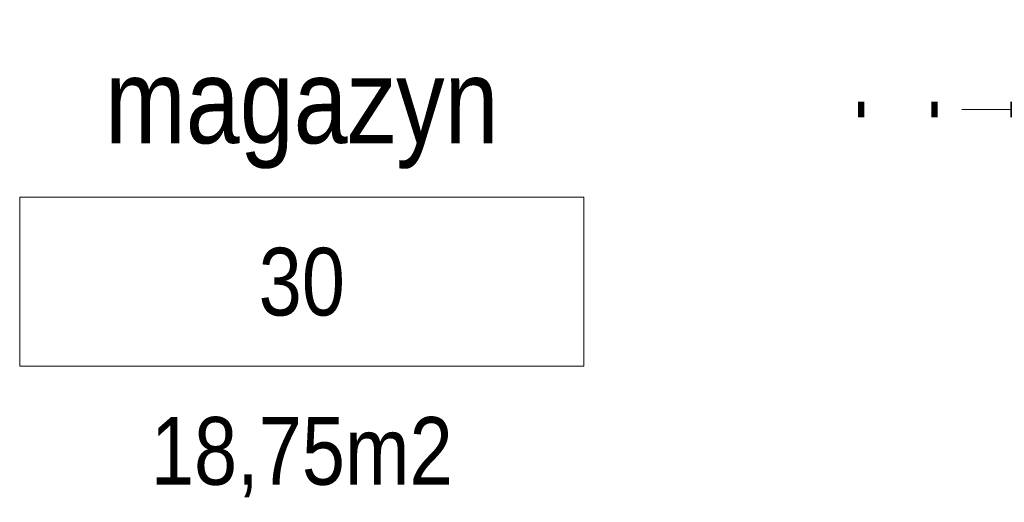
# Model space of a CAD drawing. Header units: millimetres. Extents: x -53179 to 121817, y -123620 to 254214.
# Tile 24 of 256: x 46045 to 47790, y -91306 to -90451. Entities that reach past the tile are written whole.
import ezdxf
from ezdxf.enums import TextEntityAlignment as Align

# ---------------------------------------------------------------- set-up
doc = ezdxf.new("R2010")
doc.units = ezdxf.units.MM
for name, color, linetype, lineweight in [('xref', 8, 'Continuous', 13), ('xref_ACAD-LSN_dyspozytornia_PW_rzuty_12$0$A opis pom', 8, 'Continuous', 9), ('xref_ACAD-LSN_dyspozytornia_PW_rzuty_12$0$A opis pom pow', 8, 'Continuous', 9), ('xref_ACAD-LSN_dyspozytornia_PW_rzuty_12$0$A opis stolarka', 8, 'Continuous', 9), ('xref_ACAD-LSN_dyspozytornia_PW_rzuty_12$0$A opis stolarka NWD typ', 8, 'Continuous', 9), ('xref_ACAD-LSN_dyspozytornia_PW_rzuty_12$0$A opis stolarka NWD wyposażenie', 8, 'Continuous', 9), ('xref_ACAD-LSN_dyspozytornia_PW_rzuty_12$0$A opis technologia', 8, 'Continuous', 13)]:
    doc.layers.add(name, color=color, linetype=linetype, lineweight=lineweight)
doc.layers.add('xref_ACAD-LSN_dyspozytornia_PW_rzuty_12$0$A opis ppoż drzwi', color=8, linetype='Continuous', lineweight=13, transparency=0.25)
doc.styles.add('xref_ACAD-LSN_dyspozytornia_PW_rzuty_12$0$STYL ASA', font='ARIALN.TTF')

# ---------------------------------------------------------------- blocks, each defined once
blk = doc.blocks.new('xref_ACAD-LSN_dyspozytornia_PW_rzuty_12$0$tag wn')
blk.add_lwpolyline([(-25, -7.5), (25, -7.5), (25, 7.5), (-25, 7.5)], close=True)
at = {"style": 'xref_ACAD-LSN_dyspozytornia_PW_rzuty_12$0$STYL ASA'}
blk.add_attdef('ROOM:NO', text='', height=6, dxfattribs=at).set_placement((0, 0), align=Align.MIDDLE_CENTER)
at = {"layer": 'xref_ACAD-LSN_dyspozytornia_PW_rzuty_12$0$A opis pom pow', "style": 'xref_ACAD-LSN_dyspozytornia_PW_rzuty_12$0$STYL ASA'}
blk.add_attdef('ROOM:AREA', text='', height=6, dxfattribs=at).set_placement((0, -15), align=Align.MIDDLE_CENTER)
blk = doc.blocks.new('xref_ACAD-LSN_dyspozytornia_PW_rzuty_12$0$ddtag_RIGHT')
at = {"transparency": 33554687}
blk.add_lwpolyline([(30, 0), (-30, 0)], dxfattribs=at)
at = {"layer": 'xref_ACAD-LSN_dyspozytornia_PW_rzuty_12$0$A opis stolarka NWD typ', "transparency": 33554687}
blk.add_lwpolyline([(75, 15, -1), (75, -15), (45, -15, -1), (45, 15)], format="xyb", close=True, dxfattribs=at)
at = {"ltscale": 0.1, "transparency": 33554687, "style": 'xref_ACAD-LSN_dyspozytornia_PW_rzuty_12$0$STYL ASA'}
blk.add_attdef('DOORS:AKUSTYKA', text='', height=10, rotation=90, dxfattribs=at).set_placement((-49, 0), align=Align.MIDDLE_CENTER)
blk.add_attdef('DOORS:SZEROKOŚĆ', text='', height=12, dxfattribs=at).set_placement((0, 0, 0), align=Align.BOTTOM_CENTER)
blk.add_attdef('DOORS:WYSOKOŚĆ', text='', height=12, dxfattribs=at).set_placement((0, -3.6, 0), align=Align.TOP_CENTER)
at = {"layer": 'xref_ACAD-LSN_dyspozytornia_PW_rzuty_12$0$A opis ppoż drzwi', "ltscale": 0.1, "transparency": 33554687, "style": 'xref_ACAD-LSN_dyspozytornia_PW_rzuty_12$0$STYL ASA'}
blk.add_attdef('DOORS:PPOŻ', text='', height=10, rotation=90, dxfattribs=at).set_placement((-36, 0), align=Align.MIDDLE_CENTER)
at = {"layer": 'xref_ACAD-LSN_dyspozytornia_PW_rzuty_12$0$A opis stolarka NWD typ', "ltscale": 0.1, "transparency": 33554687, "style": 'xref_ACAD-LSN_dyspozytornia_PW_rzuty_12$0$STYL ASA'}
blk.add_attdef('DOORS:TYP', text='', height=12, dxfattribs=at).set_placement((60, -2.4, 0), align=Align.BOTTOM_CENTER)
blk.add_attdef('DOORS:PODTYP', text='', height=12, dxfattribs=at).set_placement((60, -1.2, 0), align=Align.TOP_CENTER)
at = {"layer": 'xref_ACAD-LSN_dyspozytornia_PW_rzuty_12$0$A opis stolarka NWD wyposażenie', "ltscale": 0.1, "transparency": 33554687, "style": 'xref_ACAD-LSN_dyspozytornia_PW_rzuty_12$0$STYL ASA'}
blk.add_attdef('DOORS:WYPOSAŻENIE', text='', height=10, rotation=90, dxfattribs=at).set_placement((-22, 0), align=Align.MIDDLE_CENTER)
blk = doc.blocks.new('xref_ACAD-LSN_dyspozytornia_PW_rzuty_12')
at = {"layer": 'xref_ACAD-LSN_dyspozytornia_PW_rzuty_12$0$A opis pom', "linetype": 'Continuous', "lineweight": 9, "xscale": 2, "yscale": 2, "zscale": 2}
blk.add_blockref('xref_ACAD-LSN_dyspozytornia_PW_rzuty_12$0$tag wn', (72116.18, 81597.72), dxfattribs=at).add_auto_attribs({'ROOM:NO': '30', 'ROOM:AREA': '18,75m2'})
at = {"layer": 'xref_ACAD-LSN_dyspozytornia_PW_rzuty_12$0$A opis stolarka', "linetype": 'Continuous', "lineweight": 9}
ref = blk.add_blockref('xref_ACAD-LSN_dyspozytornia_PW_rzuty_12$0$ddtag_RIGHT', (72263.18, 81628.22), dxfattribs=at)
ref.add_attrib('DOORS:AKUSTYKA', '-', dxfattribs={"layer": '0', "ltscale": 0.1, "height": 10, "rotation": 90, "style": 'xref_ACAD-LSN_dyspozytornia_PW_rzuty_12$0$STYL ASA'}).set_placement((72214.18, 81628.22), align=Align.MIDDLE_CENTER)
ref.add_attrib('DOORS:PPOŻ', '-', dxfattribs={"layer": 'xref_ACAD-LSN_dyspozytornia_PW_rzuty_12$0$A opis ppoż drzwi', "ltscale": 0.1, "height": 10, "rotation": 90, "style": 'xref_ACAD-LSN_dyspozytornia_PW_rzuty_12$0$STYL ASA'}).set_placement((72227.18, 81628.22), align=Align.MIDDLE_CENTER)
ref.add_attrib('DOORS:WYSOKOŚĆ', '200', dxfattribs={"layer": '0', "ltscale": 0.1, "height": 12, "style": 'xref_ACAD-LSN_dyspozytornia_PW_rzuty_12$0$STYL ASA'}).set_placement((72263.18, 81624.62, 0), align=Align.TOP_CENTER)
ref.add_attrib('DOORS:SZEROKOŚĆ', '118', dxfattribs={"layer": '0', "ltscale": 0.1, "height": 12, "style": 'xref_ACAD-LSN_dyspozytornia_PW_rzuty_12$0$STYL ASA'}).set_placement((72263.18, 81628.22, 0), align=Align.BOTTOM_CENTER)
ref.add_attrib('DOORS:PODTYP', 'istn.', dxfattribs={"layer": 'xref_ACAD-LSN_dyspozytornia_PW_rzuty_12$0$A opis stolarka NWD typ', "ltscale": 0.1, "height": 12, "style": 'xref_ACAD-LSN_dyspozytornia_PW_rzuty_12$0$STYL ASA'}).set_placement((72323.18, 81627.02, 0), align=Align.TOP_CENTER)
ref.add_attrib('DOORS:TYP', 'drzwi', dxfattribs={"layer": 'xref_ACAD-LSN_dyspozytornia_PW_rzuty_12$0$A opis stolarka NWD typ', "ltscale": 0.1, "height": 12, "style": 'xref_ACAD-LSN_dyspozytornia_PW_rzuty_12$0$STYL ASA'}).set_placement((72323.18, 81625.82, 0), align=Align.BOTTOM_CENTER)
ref.add_attrib('DOORS:WYPOSAŻENIE', '-', dxfattribs={"layer": 'xref_ACAD-LSN_dyspozytornia_PW_rzuty_12$0$A opis stolarka NWD wyposażenie', "ltscale": 0.1, "height": 10, "rotation": 90, "style": 'xref_ACAD-LSN_dyspozytornia_PW_rzuty_12$0$STYL ASA'}).set_placement((72241.18, 81628.22), align=Align.MIDDLE_CENTER)
at = {"layer": 'xref_ACAD-LSN_dyspozytornia_PW_rzuty_12$0$A opis technologia', "insert": (72116.18, 81617.72), "char_height": 15, "attachment_point": 8, "style": 'xref_ACAD-LSN_dyspozytornia_PW_rzuty_12$0$STYL ASA'}
blk.add_mtext_dynamic_manual_height_columns('magazyn', width=187.6495, gutter_width=1, heights=[0], dxfattribs=at)

msp = doc.modelspace()

# ---------------------------------------------------------------- block references
at = {"layer": 'xref', "xscale": 10, "yscale": 10, "zscale": 10}
msp.add_blockref('xref_ACAD-LSN_dyspozytornia_PW_rzuty_12', (-674616.8, -906892.2), dxfattribs=at)

doc.saveas('drawing.dxf')
